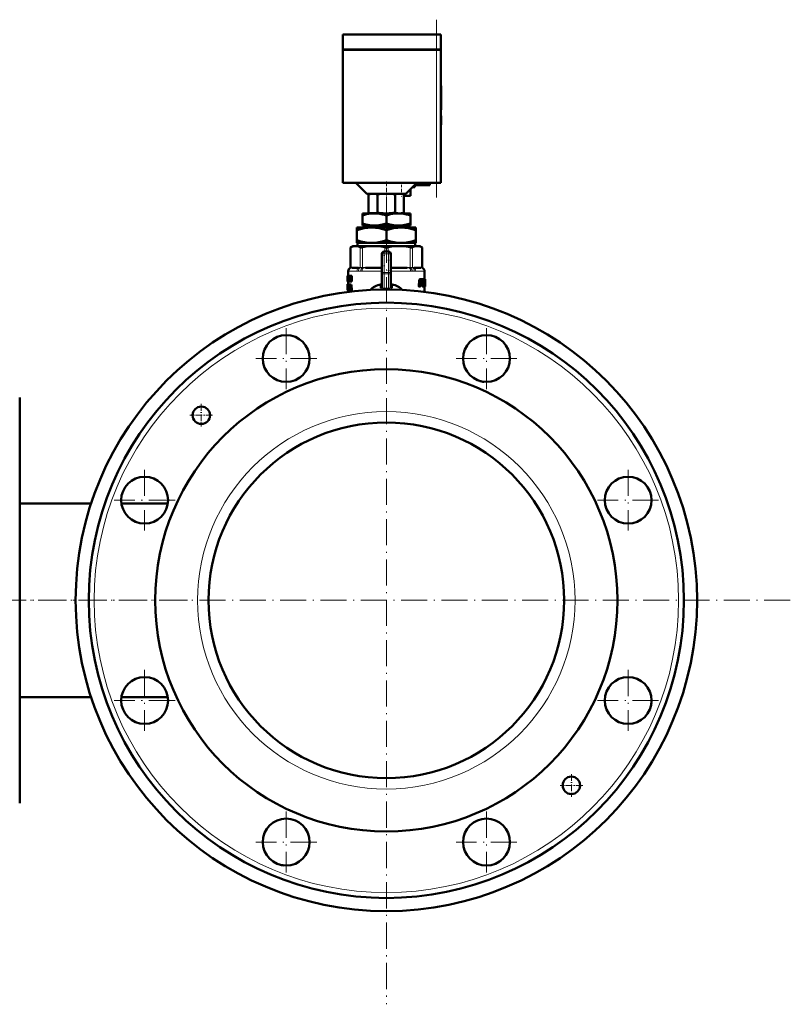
# Model space of a CAD drawing. Extents: x -2065 to 2446, y -2159 to 856.
# Tile 53 of 57: x 2093 to 2446, y -502 to -50. Entities that reach past the tile are written whole.
import ezdxf

# ---------------------------------------------------------------- set-up
doc = ezdxf.new("R2010")
doc.units = 0
doc.linetypes.add('DASHDOT', pattern=[18.5, 12, -3, 0.5, -3])

msp = doc.modelspace()

# ---------------------------------------------------------------- linework, layer by layer
at = {"color": 7, "linetype": 'DASHDOT', "lineweight": 18}
for p, q in [((2283.82, -131.89), (2283.82, -50.29)), ((2260.82, -131.29), (2260.82, -501.79)), ((2214.9, -191.7), (2214.9, -219.65)), ((2306.75, -191.7), (2306.75, -219.65)), ((2228.88, -205.67), (2200.93, -205.67)), ((2320.72, -205.67), (2292.77, -205.67)), ((2149.96, -256.64), (2149.96, -284.59)), ((2371.69, -256.64), (2371.69, -284.59)), ((2163.93, -270.61), (2135.98, -270.61)), ((2385.66, -270.61), (2357.71, -270.61)), ((2169.6, -316.54), (2061.68, -316.54)), ((2446.07, -316.54), (2075.57, -316.54)), ((2149.96, -348.48), (2149.96, -376.43)), ((2371.69, -348.48), (2371.69, -376.43)), ((2163.93, -362.46), (2135.98, -362.46)), ((2385.66, -362.46), (2357.71, -362.46)), ((2214.9, -413.43), (2214.9, -441.38)), ((2306.75, -413.43), (2306.75, -441.38)), ((2228.88, -427.4), (2200.93, -427.4)), ((2320.72, -427.4), (2292.77, -427.4))]:
    msp.add_line(p, q, dxfattribs=at)
at = {"color": 7, "lineweight": 50}
for p, q in [((2240.82, -57.09), (2283.82, -57.09)), ((2240.82, -63.99), (2240.82, -57.09)), ((2285.82, -57.09), (2283.82, -57.09)), ((2285.82, -63.99), (2285.82, -57.09)), ((2240.82, -63.99), (2283.82, -63.99)), ((2240.82, -64.09), (2283.82, -64.09)), ((2240.82, -64.09), (2240.82, -125.09)), ((2240.92, -64.09), (2240.92, -63.99)), ((2285.82, -63.99), (2283.82, -63.99)), ((2283.82, -64.09), (2285.24, -64.09)), ((2285.24, -64.09), (2285.82, -64.09)), ((2285.72, -64.09), (2285.72, -63.99)), ((2285.82, -125.09), (2285.82, -64.09)), ((2285.82, -80.65), (2285.92, -80.65)), ((2285.92, -80.65), (2285.92, -82.17)), ((2285.82, -82.17), (2285.92, -82.17)), ((2285.92, -82.13), (2285.92, -83.12)), ((2285.92, -88.11), (2285.92, -82.17)), ((2285.92, -83.12), (2285.92, -84.12)), ((2285.92, -84.12), (2285.92, -86.12)), ((2285.92, -86.12), (2285.92, -86.76)), ((2285.92, -86.76), (2285.92, -91.69)), ((2285.92, -91.34), (2285.92, -88.11)), ((2285.82, -91.34), (2285.92, -91.34)), ((2285.82, -91.69), (2285.92, -91.69)), ((2285.82, -94.44), (2285.92, -94.44)), ((2285.82, -94.45), (2285.92, -94.45)), ((2285.82, -94.54), (2285.92, -94.54)), ((2285.92, -94.45), (2285.92, -94.44)), ((2285.92, -94.61), (2285.92, -94.45)), ((2285.92, -94.54), (2285.92, -98.42)), ((2285.82, -98.42), (2285.92, -98.42)), ((2285.82, -98.54), (2285.92, -98.54)), ((2285.92, -98.54), (2285.92, -98.42)), ((2240.82, -125.09), (2283.82, -125.09)), ((2251.82, -130.09), (2246.82, -125.09)), ((2274.82, -125.09), (2269.82, -130.09)), ((2280.82, -126.09), (2273.82, -126.09)), ((2273.82, -127.09), (2273.82, -126.09)), ((2280.82, -125.09), (2280.82, -126.09)), ((2285.24, -125.09), (2283.82, -125.09)), ((2285.82, -125.09), (2285.24, -125.09)), ((2251.82, -130.09), (2269.82, -130.09)), ((2253.82, -130.09), (2252.69, -130.39)), ((2252.69, -130.39), (2252.69, -138.79)), ((2256.73, -130.38), (2256.73, -138.8)), ((2264.82, -130.37), (2264.82, -138.81)), ((2267.82, -130.09), (2268.86, -130.36)), ((2268.86, -130.36), (2268.86, -138.82)), ((2271.82, -131.09), (2271.82, -128.09)), ((2272.82, -127.09), (2273.82, -127.09)), ((2268.86, -131.09), (2271.82, -131.09)), ((2249.82, -139.09), (2249.82, -140.07)), ((2255.32, -139.09), (2249.82, -139.09)), ((2253.8, -139.09), (2252.69, -138.79)), ((2253.8, -139.09), (2260.2, -139.09)), ((2266.32, -139.09), (2255.32, -139.09)), ((2261.44, -139.09), (2260.2, -139.09)), ((2261.44, -139.09), (2266.36, -139.09)), ((2271.82, -139.09), (2266.32, -139.09)), ((2267.34, -139.09), (2266.36, -139.09)), ((2267.34, -139.09), (2267.85, -139.09)), ((2267.85, -139.09), (2268.86, -138.82)), ((2271.82, -139.09), (2271.82, -140.07)), ((2249.82, -143.67), (2249.82, -140.07)), ((2249.82, -144.59), (2249.82, -143.67)), ((2260.82, -143.67), (2260.82, -140.07)), ((2271.82, -143.67), (2271.82, -140.07)), ((2271.82, -143.67), (2271.82, -144.59)), ((2247.32, -146.79), (2247.32, -145.59)), ((2254.07, -145.59), (2247.32, -145.59)), ((2247.32, -151.46), (2247.32, -146.79)), ((2253.97, -144.59), (2249.82, -144.59)), ((2250.35, -145.59), (2250.35, -144.59)), ((2253.97, -144.59), (2256.67, -144.59)), ((2267.57, -145.59), (2254.07, -145.59)), ((2264.97, -144.59), (2256.67, -144.59)), ((2260.82, -151.46), (2260.82, -146.79)), ((2264.97, -144.59), (2267.67, -144.59)), ((2274.32, -145.59), (2267.57, -145.59)), ((2271.82, -144.59), (2267.67, -144.59)), ((2271.3, -144.59), (2271.3, -145.59)), ((2274.32, -145.59), (2274.32, -146.79)), ((2274.32, -151.46), (2274.32, -146.79)), ((2247.32, -152.59), (2247.32, -151.46)), ((2252.42, -152.59), (2247.32, -152.59)), ((2247.6, -152.59), (2247.6, -154.09)), ((2252.42, -152.59), (2255.73, -152.59)), ((2265.92, -152.59), (2255.73, -152.59)), ((2265.92, -152.59), (2269.23, -152.59)), ((2274.32, -152.59), (2269.23, -152.59)), ((2274.04, -154.09), (2274.04, -152.59)), ((2274.32, -151.46), (2274.32, -152.59)), ((2245.52, -154.09), (2244.43, -154.72)), ((2244.58, -154.64), (2244.43, -154.72)), ((2244.43, -163.94), (2244.43, -154.72)), ((2245.52, -154.09), (2246.69, -154.09)), ((2246.69, -154.09), (2254.97, -154.09)), ((2254.97, -154.09), (2266.68, -154.09)), ((2258.82, -166.17), (2258.82, -157.59)), ((2259.82, -156.59), (2261.82, -156.59)), ((2262.82, -157.59), (2262.82, -166.17)), ((2266.68, -154.09), (2274.96, -154.09)), ((2274.96, -154.09), (2276.12, -154.09)), ((2276.12, -154.09), (2277.22, -154.72)), ((2277.22, -154.72), (2277.07, -154.64)), ((2277.22, -163.94), (2277.22, -154.72)), ((2243.32, -165.53), (2243.32, -167.7)), ((2248.02, -164.09), (2244.98, -164.09)), ((2258.56, -164.09), (2251.22, -164.09)), ((2258.82, -172.82), (2258.82, -166.17)), ((2262.82, -172.82), (2262.82, -166.17)), ((2270.42, -164.09), (2263.09, -164.09)), ((2276.66, -164.09), (2273.62, -164.09)), ((2278.32, -165.53), (2278.32, -169.24)), ((2243.04, -167.7), (2243.02, -167.83)), ((2243.02, -167.83), (2243.02, -168.91)), ((2243.02, -168.91), (2243.02, -168.96)), ((2243.02, -168.96), (2243.02, -169.03)), ((2243.02, -169.03), (2243.02, -170.09)), ((2243.02, -169.91), (2243.02, -170.09)), ((2243.02, -169.91), (2243.05, -169.91)), ((2243.03, -168.95), (2243.05, -168.95)), ((2243.04, -167.7), (2243.05, -167.7)), ((2243.04, -170.27), (2243.05, -170.27)), ((2243.05, -167.7), (2243.2, -167.7)), ((2243.05, -170.27), (2243.05, -167.7)), ((2243.05, -170.27), (2243.2, -170.27)), ((2243.09, -168.17), (2243.09, -168.74)), ((2243.09, -168.17), (2243.2, -168.17)), ((2243.09, -168.74), (2243.19, -168.74)), ((2243.09, -169.21), (2243.09, -169.8)), ((2243.09, -169.21), (2243.19, -169.21)), ((2243.09, -169.8), (2243.2, -169.8)), ((2243.49, -168.74), (2243.19, -168.74)), ((2243.19, -168.74), (2243.19, -169.21)), ((2243.49, -169.21), (2243.19, -169.21)), ((2243.5, -167.7), (2243.2, -167.7)), ((2243.2, -167.7), (2243.2, -168.17)), ((2243.5, -168.17), (2243.2, -168.17)), ((2243.51, -169.8), (2243.2, -169.8)), ((2243.2, -169.8), (2243.2, -170.27)), ((2243.51, -170.27), (2243.2, -170.27)), ((2243.32, -170.27), (2243.32, -171.64)), ((2243.4, -168.17), (2243.4, -168.74)), ((2243.4, -169.21), (2243.4, -169.8)), ((2243.49, -168.74), (2243.49, -169.21)), ((2243.5, -167.7), (2243.5, -168.17)), ((2243.51, -167.7), (2243.76, -167.7)), ((2243.51, -168.14), (2243.51, -167.7)), ((2243.51, -168.14), (2243.56, -168.14)), ((2243.51, -169.8), (2243.51, -170.27)), ((2243.51, -169.83), (2243.56, -169.83)), ((2243.51, -170.27), (2243.51, -169.83)), ((2243.51, -170.27), (2243.76, -170.27)), ((2243.56, -169.83), (2243.56, -168.14)), ((2243.7, -168.14), (2243.7, -169.83)), ((2243.7, -168.14), (2243.76, -168.14)), ((2243.7, -169.83), (2243.76, -169.83)), ((2243.76, -167.7), (2243.89, -167.7)), ((2243.76, -167.7), (2243.76, -168.14)), ((2243.76, -168.14), (2243.89, -168.14)), ((2243.76, -169.83), (2243.89, -169.83)), ((2243.76, -169.83), (2243.76, -170.27)), ((2243.76, -170.27), (2243.89, -170.27)), ((2243.89, -167.7), (2244.09, -167.7)), ((2243.89, -170.27), (2243.89, -167.7)), ((2243.89, -170.27), (2244.06, -170.27)), ((2244.06, -168.44), (2244.06, -168.44)), ((2244.06, -168.86), (2244.06, -170.27)), ((2244.06, -170.27), (2244.38, -170.27)), ((2244.09, -167.7), (2244.41, -167.7)), ((2244.38, -169.87), (2244.38, -170.27)), ((2244.41, -167.7), (2244.5, -168.09)), ((2244.45, -169.27), (2244.5, -169.48)), ((2244.48, -170.27), (2244.71, -170.27)), ((2244.5, -167.7), (2244.71, -167.7)), ((2244.5, -169.12), (2244.5, -167.7)), ((2244.5, -169.48), (2244.5, -169.48)), ((2244.71, -167.7), (2245.05, -167.7)), ((2244.71, -167.7), (2244.71, -170.27)), ((2244.71, -170.27), (2245.05, -170.27)), ((2245.05, -167.7), (2245.05, -170.27)), ((2275.9, -169.93), (2275.68, -172.37)), ((2275.94, -169.66), (2276.29, -169.66)), ((2276.02, -169.45), (2276.36, -169.45)), ((2276.24, -169.93), (2276.03, -172.37)), ((2276.13, -169.3), (2276.47, -169.3)), ((2276.24, -169.24), (2276.58, -169.24)), ((2276.49, -172.49), (2276.69, -170.16)), ((2276.58, -169.24), (2277.45, -169.24)), ((2276.58, -171.44), (2276.67, -171.44)), ((2276.59, -171.3), (2276.68, -171.3)), ((2276.61, -171.09), (2276.78, -171.09)), ((2276.68, -171.3), (2276.67, -171.44)), ((2276.73, -170), (2276.8, -169.93)), ((2276.79, -171.02), (2276.73, -171.09)), ((2276.78, -171.09), (2277.05, -171.09)), ((2276.79, -171.02), (2277.12, -171.02)), ((2276.8, -169.93), (2277.15, -169.93)), ((2276.82, -169.93), (2276.88, -170)), ((2276.89, -170.16), (2276.83, -170.86)), ((2276.83, -170.86), (2277.16, -170.86)), ((2276.88, -170), (2277.2, -170)), ((2276.89, -170.16), (2277.21, -170.16)), ((2277.12, -171.02), (2277.05, -171.09)), ((2277.15, -169.93), (2277.2, -170)), ((2277.21, -170.16), (2277.16, -170.86)), ((2277.55, -171.09), (2277.63, -169.93)), ((2277.62, -169.24), (2277.56, -169.35)), ((2277.6, -169.46), (2277.86, -169.46)), ((2277.62, -169.24), (2277.93, -169.24)), ((2277.93, -169.24), (2278.51, -169.24)), ((2278.06, -171.55), (2278.03, -172.37)), ((2278.06, -171.53), (2278.06, -171.55)), ((2278.06, -171.55), (2278.36, -171.55)), ((2278.07, -171.32), (2278.2, -171.32)), ((2278.07, -171.38), (2278.36, -171.38)), ((2278.09, -170.98), (2278.15, -170.98)), ((2278.1, -170.84), (2278.15, -170.84)), ((2278.11, -170.56), (2278.39, -170.56)), ((2278.11, -170.63), (2278.21, -170.63)), ((2278.12, -170.4), (2278.41, -170.4)), ((2278.13, -170.16), (2278.41, -170.16)), ((2278.15, -170), (2278.41, -170)), ((2278.15, -170.84), (2278.15, -170.98)), ((2278.19, -169.93), (2278.38, -169.93)), ((2278.2, -171.32), (2278.33, -171.32)), ((2278.21, -170.63), (2278.36, -170.63)), ((2278.32, -169.24), (2278.62, -169.24)), ((2278.32, -169.24), (2278.53, -169.24)), ((2278.33, -171.32), (2278.36, -171.38)), ((2278.36, -171.55), (2278.33, -172.37)), ((2278.38, -169.93), (2278.41, -170)), ((2278.41, -170.16), (2278.41, -170.4)), ((2278.54, -169.3), (2278.51, -169.24)), ((2278.51, -172.49), (2278.53, -171.49)), ((2278.53, -170.92), (2278.54, -170.74)), ((2278.53, -171.2), (2278.53, -171.04)), ((2278.56, -169.46), (2278.62, -169.46)), ((2278.56, -170.45), (2278.57, -169.93)), ((2278.62, -169.24), (2278.62, -169.24)), ((2278.62, -169.24), (2278.62, -172.58)), ((2243.03, -171.66), (2243.02, -171.73)), ((2243.02, -171.73), (2243.02, -172.27)), ((2243.02, -171.73), (2243.07, -171.73)), ((2243.02, -172.27), (2243.04, -172.27)), ((2243.03, -172.89), (2243.02, -173.05)), ((2243.02, -173.05), (2243.02, -173.26)), ((2243.02, -173.05), (2243.07, -173.05)), ((2243.02, -173.26), (2243.02, -173.54)), ((2243.02, -173.26), (2243.1, -173.26)), ((2243.02, -173.54), (2243.02, -173.9)), ((2243.02, -173.54), (2243.13, -173.54)), ((2243.02, -173.9), (2243.03, -174.14)), ((2243.02, -173.9), (2243.04, -173.9)), ((2243.03, -171.66), (2243.09, -171.66)), ((2243.04, -172.66), (2243.03, -172.75)), ((2243.03, -172.75), (2243.03, -172.89)), ((2243.03, -172.75), (2243.05, -172.75)), ((2243.03, -172.89), (2243.05, -172.89)), ((2243.03, -174.14), (2243.04, -174.14)), ((2243.03, -174.27), (2243.05, -174.31)), ((2243.03, -174.27), (2243.06, -174.27)), ((2243.04, -171.64), (2243.32, -171.64)), ((2243.05, -172.63), (2243.04, -172.66)), ((2243.04, -174.16), (2243.04, -173.59)), ((2243.04, -173.59), (2243.13, -173.59)), ((2243.05, -174.31), (2243.09, -174.31)), ((2243.06, -173.78), (2243.12, -173.78)), ((2243.09, -172.17), (2243.08, -172.25)), ((2243.08, -172.25), (2243.08, -172.35)), ((2243.08, -172.25), (2243.19, -172.25)), ((2243.08, -172.35), (2243.08, -172.47)), ((2243.08, -172.35), (2243.38, -172.35)), ((2243.08, -172.47), (2243.09, -172.57)), ((2243.08, -172.47), (2243.39, -172.47)), ((2243.1, -173.25), (2243.08, -173.15)), ((2243.09, -172.17), (2243.17, -172.17)), ((2243.09, -172.57), (2243.11, -172.66)), ((2243.09, -172.57), (2243.39, -172.57)), ((2243.09, -174.31), (2243.39, -174.31)), ((2243.1, -172.11), (2243.14, -172.11)), ((2243.12, -173.34), (2243.1, -173.25)), ((2243.11, -172.66), (2243.13, -172.75)), ((2243.11, -172.66), (2243.39, -172.66)), ((2243.12, -171.64), (2243.42, -171.64)), ((2243.13, -173.45), (2243.12, -173.34)), ((2243.12, -173.78), (2243.13, -173.69)), ((2243.13, -172.75), (2243.16, -172.89)), ((2243.13, -172.75), (2243.39, -172.75)), ((2243.13, -173.69), (2243.13, -173.59)), ((2243.13, -174.27), (2243.43, -174.27)), ((2243.17, -172.19), (2243.15, -172.14)), ((2243.16, -171.66), (2243.46, -171.66)), ((2243.16, -172.89), (2243.39, -172.89)), ((2243.19, -172.27), (2243.17, -172.19)), ((2243.17, -174.14), (2243.35, -174.14)), ((2243.18, -173.05), (2243.39, -173.05)), ((2243.19, -171.73), (2243.19, -172.27)), ((2243.19, -171.73), (2243.35, -171.73)), ((2243.19, -172.27), (2243.39, -172.27)), ((2243.2, -173.26), (2243.39, -173.26)), ((2243.2, -173.9), (2243.35, -173.9)), ((2243.21, -173.54), (2243.39, -173.54)), ((2243.32, -174.31), (2243.32, -175.12)), ((2243.35, -171.68), (2243.57, -171.68)), ((2243.35, -172.13), (2243.35, -171.68)), ((2243.35, -172.13), (2243.39, -172.13)), ((2243.35, -173.81), (2243.39, -173.81)), ((2243.35, -174.26), (2243.35, -173.81)), ((2243.35, -174.26), (2243.57, -174.26)), ((2243.38, -172.27), (2243.38, -172.35)), ((2243.38, -172.35), (2243.39, -172.47)), ((2243.39, -173.81), (2243.39, -172.13)), ((2243.39, -172.47), (2243.39, -172.57)), ((2243.44, -174.26), (2243.43, -174.27)), ((2243.46, -171.66), (2243.47, -171.68)), ((2243.52, -172.13), (2243.52, -173.81)), ((2243.52, -172.13), (2243.57, -172.13)), ((2243.52, -173.81), (2243.57, -173.81)), ((2243.57, -171.68), (2243.88, -171.68)), ((2243.57, -171.68), (2243.57, -172.13)), ((2243.57, -172.13), (2243.88, -172.13)), ((2243.57, -173.81), (2243.88, -173.81)), ((2243.57, -173.81), (2243.57, -174.26)), ((2243.57, -174.26), (2243.83, -174.26)), ((2243.82, -172.13), (2243.82, -173.81)), ((2243.83, -174.26), (2244.02, -174.26)), ((2243.88, -171.68), (2243.88, -172.13)), ((2243.88, -173.81), (2243.88, -173.82)), ((2244.08, -173.69), (2244.02, -174.26)), ((2244.34, -174.26), (2244.02, -174.26)), ((2244.08, -173.69), (2244.4, -173.69)), ((2244.12, -171.68), (2244.36, -171.68)), ((2244.12, -173.24), (2244.21, -172.37)), ((2244.12, -173.24), (2244.35, -173.24)), ((2244.21, -172.37), (2244.25, -172.37)), ((2244.23, -172.14), (2244.24, -172.14)), ((2244.25, -172.37), (2244.35, -173.24)), ((2244.4, -173.69), (2244.34, -174.26)), ((2244.69, -171.68), (2244.36, -171.68)), ((2244.47, -174.26), (2244.4, -173.69)), ((2244.47, -174.26), (2244.72, -174.26)), ((2245.05, -174.26), (2244.72, -174.26)), ((2258.19, -171.65), (2258.24, -171.85)), ((2258.25, -173.29), (2258.24, -171.85)), ((2258.82, -172.11), (2258.82, -172.12)), ((2262.82, -172.11), (2262.82, -172.12)), ((2263.41, -171.85), (2263.37, -171.84)), ((2263.41, -171.85), (2263.39, -173.29)), ((2263.41, -171.85), (2263.46, -171.65)), ((2275.68, -172.37), (2276.03, -172.37)), ((2275.78, -172.7), (2276.13, -172.7)), ((2276.13, -172.7), (2276.39, -172.7)), ((2276.55, -171.78), (2276.77, -171.78)), ((2276.77, -171.78), (2277.26, -171.78)), ((2277.41, -171.66), (2277.36, -172.37)), ((2277.36, -172.37), (2277.67, -172.37)), ((2277.44, -172.7), (2277.75, -172.7)), ((2277.75, -172.7), (2277.94, -172.7)), ((2278.03, -172.37), (2278.33, -172.37)), ((2278.07, -172.7), (2278.38, -172.7)), ((2278.32, -172.7), (2278.32, -175.12)), ((2278.38, -172.7), (2278.48, -172.7)), ((2278.48, -172.7), (2278.6, -172.7)), ((2278.51, -172.37), (2278.58, -172.37)), ((2278.6, -172.7), (2278.62, -172.7)), ((2278.62, -172.7), (2278.62, -172.58)), ((2092.67, -234.92), (2092.67, -223.54)), ((2092.67, -409.54), (2092.67, -234.92)), ((2092.67, -272.09), (2125.43, -272.09)), ((2139.31, -272.09), (2160.61, -272.09)), ((2092.67, -360.99), (2125.43, -360.99)), ((2139.31, -360.99), (2160.61, -360.99))]:
    msp.add_line(p, q, dxfattribs=at)
at = {"color": 7, "lineweight": 18}
for p, q in [((2283.82, -63.99), (2283.82, -57.09)), ((2283.82, -64.09), (2283.82, -63.99)), ((2283.82, -64.09), (2283.82, -125.09)), ((2244.58, -154.64), (2244.58, -163.93)), ((2248.8, -163.93), (2248.8, -154.64)), ((2249.88, -154.64), (2249.88, -163.93)), ((2258.82, -157.59), (2259.82, -157.59)), ((2259.82, -156.59), (2259.82, -157.59)), ((2259.82, -157.59), (2259.82, -166.17)), ((2261.82, -157.59), (2259.82, -157.59)), ((2260.06, -156.59), (2260.06, -154.64)), ((2261.59, -154.64), (2261.59, -156.59)), ((2261.82, -156.59), (2261.82, -157.59)), ((2261.82, -166.17), (2261.82, -157.59)), ((2261.82, -157.59), (2262.82, -157.59)), ((2271.77, -163.93), (2271.77, -154.64)), ((2272.85, -154.64), (2272.85, -163.93)), ((2277.07, -163.93), (2277.07, -154.64)), ((2243.34, -165.56), (2243.32, -165.53)), ((2243.4, -165.59), (2247.32, -165.59)), ((2244.43, -164.12), (2244.3, -164.13)), ((2244.43, -163.94), (2244.56, -163.93)), ((2244.45, -164.12), (2244.43, -164.12)), ((2244.71, -164.1), (2244.45, -164.12)), ((2244.56, -163.93), (2244.58, -163.93)), ((2244.58, -163.93), (2244.87, -163.9)), ((2245.17, -163.89), (2248.21, -163.89)), ((2248.97, -165.56), (2247.95, -165.56)), ((2248.66, -164.12), (2248.34, -164.1)), ((2248.5, -163.9), (2248.8, -163.93)), ((2248.68, -164.12), (2248.66, -164.12)), ((2248.8, -163.93), (2248.82, -163.93)), ((2249.69, -165.59), (2258.82, -165.59)), ((2249.83, -164.12), (2249.77, -164.12)), ((2249.83, -163.93), (2249.88, -163.93)), ((2250.53, -164.1), (2249.83, -164.12)), ((2249.88, -163.93), (2250.59, -163.9)), ((2251.3, -163.89), (2258.63, -163.89)), ((2258.82, -164.09), (2258.56, -164.09)), ((2258.63, -163.89), (2258.82, -163.89)), ((2258.82, -166.17), (2259.82, -166.17)), ((2259.82, -166.17), (2261.82, -166.17)), ((2259.82, -166.17), (2259.82, -166.88)), ((2259.82, -173.37), (2259.82, -166.88)), ((2261.82, -166.88), (2259.82, -166.88)), ((2261.82, -166.17), (2261.82, -166.88)), ((2261.82, -166.17), (2262.82, -166.17)), ((2261.82, -166.88), (2261.82, -173.37)), ((2262.82, -163.89), (2263.01, -163.89)), ((2263.09, -164.09), (2262.82, -164.09)), ((2262.82, -165.59), (2271.96, -165.59)), ((2263.01, -163.89), (2270.34, -163.89)), ((2271.06, -163.9), (2271.77, -163.93)), ((2271.82, -164.12), (2271.12, -164.1)), ((2271.77, -163.93), (2271.82, -163.93)), ((2271.87, -164.12), (2271.82, -164.12)), ((2273.7, -165.56), (2272.68, -165.56)), ((2272.83, -163.93), (2272.85, -163.93)), ((2272.85, -163.93), (2273.14, -163.9)), ((2272.99, -164.12), (2272.96, -164.12)), ((2273.31, -164.1), (2272.99, -164.12)), ((2273.44, -163.89), (2276.48, -163.89)), ((2274.32, -165.59), (2278.24, -165.59)), ((2276.77, -163.9), (2277.07, -163.93)), ((2277.2, -164.12), (2276.93, -164.1)), ((2277.07, -163.93), (2277.09, -163.93)), ((2277.09, -163.93), (2277.22, -163.94)), ((2277.22, -164.12), (2277.2, -164.12)), ((2277.35, -164.13), (2277.22, -164.12)), ((2278.32, -165.53), (2278.31, -165.56)), ((2244.45, -169.27), (2244.5, -169.27)), ((2259.82, -173.37), (2260.82, -173.34)), ((2261.32, -173.35), (2261.82, -173.37))]:
    msp.add_line(p, q, dxfattribs=at)
at = {"color": 7, "linetype": 'DASHDOT', "lineweight": 18, "ltscale": 0.002997}
msp.add_line((2285.81, -86.75), (2285.93, -86.75), dxfattribs=at)
at = {"color": 7, "linetype": 'DASHDOT', "lineweight": 18, "ltscale": 0.159087}
msp.add_line((2260.82, -124.56), (2260.82, -130.92), dxfattribs=at)
at = {"color": 7, "linetype": 'DASHDOT', "lineweight": 18, "ltscale": 0.060014}
msp.add_line((2267.82, -124.89), (2267.82, -127.29), dxfattribs=at)
at = {"color": 7, "linetype": 'DASHDOT', "lineweight": 18, "ltscale": 0.090027}
msp.add_line((2267.82, -127.79), (2267.82, -131.39), dxfattribs=at)
at = {"color": 7, "linetype": 'DASHDOT', "lineweight": 18, "ltscale": 0.036911}
msp.add_line((2260.82, -138.73), (2260.82, -140.2), dxfattribs=at)
at = {"color": 7, "linetype": 'DASHDOT', "lineweight": 18, "ltscale": 0.094163}
msp.add_line((2260.82, -143.35), (2260.82, -147.12), dxfattribs=at)
at = {"color": 7, "linetype": 'DASHDOT', "lineweight": 18, "ltscale": 0.153835}
msp.add_line((2260.82, -157.1), (2260.82, -150.95), dxfattribs=at)
at = {"color": 7, "linetype": 'DASHDOT', "lineweight": 18, "ltscale": 0.059998}
for p, q in [((2259.62, -157.59), (2262.02, -157.59)), ((2259.62, -166.17), (2262.02, -166.17))]:
    msp.add_line(p, q, dxfattribs=at)
at = {"color": 7, "linetype": 'DASHDOT', "lineweight": 18, "ltscale": 0.257574}
msp.add_line((2259.82, -167.03), (2259.82, -156.73), dxfattribs=at)
at = {"color": 7, "linetype": 'DASHDOT', "lineweight": 18, "ltscale": 0.257588}
msp.add_line((2261.82, -156.73), (2261.82, -167.03), dxfattribs=at)
at = {"color": 7, "linetype": 'DASHDOT', "lineweight": 18, "ltscale": 0.26}
msp.add_line((2175.97, -226.48), (2175.97, -236.88), dxfattribs=at)
at = {"color": 7, "linetype": 'DASHDOT', "lineweight": 18, "ltscale": 0.259998}
for p, q in [((2181.17, -231.68), (2170.77, -231.68)), ((2350.88, -401.39), (2340.48, -401.39))]:
    msp.add_line(p, q, dxfattribs=at)
at = {"color": 7, "linetype": 'DASHDOT', "lineweight": 18, "ltscale": 0.260001}
msp.add_line((2345.68, -396.19), (2345.68, -406.59), dxfattribs=at)
at = {"color": 7, "lineweight": 50}
for points in [[(2256.73, -130.38), (2255.65, -130.16), (2254.72, -130.1), (2253.78, -130.17), (2252.69, -130.39)], [(2260.82, -130.09), (2259.32, -130.13), (2257.67, -130.27), (2256.73, -130.38)], [(2264.82, -130.37), (2263.08, -130.18), (2261.55, -130.1), (2260.82, -130.09)], [(2255.32, -139.09), (2254.4, -139.12), (2253.47, -139.21), (2252.62, -139.34), (2251.77, -139.52), (2250.79, -139.77), (2249.82, -140.07)], [(2252.69, -138.79), (2253.78, -139.02), (2254.72, -139.08), (2255.65, -139.02), (2256.73, -138.8)], [(2260.82, -140.07), (2259.92, -139.79), (2259.01, -139.55), (2257.8, -139.3), (2256.57, -139.14), (2255.32, -139.09)], [(2266.32, -139.09), (2265.4, -139.12), (2264.47, -139.21), (2263.62, -139.34), (2262.77, -139.52), (2261.79, -139.77), (2260.82, -140.07)], [(2271.82, -140.07), (2270.92, -139.79), (2270.01, -139.55), (2268.8, -139.3), (2267.57, -139.14), (2266.32, -139.09)], [(2249.82, -143.67), (2251.47, -144.15), (2252.3, -144.34), (2253.14, -144.49), (2253.97, -144.59)], [(2256.67, -144.59), (2257.52, -144.48), (2258.36, -144.34), (2259.6, -144.04), (2260.82, -143.67)], [(2260.82, -143.67), (2262.47, -144.15), (2263.3, -144.34), (2264.14, -144.49), (2264.97, -144.59)], [(2267.67, -144.59), (2268.52, -144.48), (2269.36, -144.34), (2270.6, -144.04), (2271.82, -143.67)], [(2254.07, -145.59), (2253.22, -145.61), (2252.36, -145.67), (2250.66, -145.91), (2248.98, -146.3), (2247.32, -146.79)], [(2260.82, -146.79), (2259.16, -146.29), (2257.48, -145.91), (2255.79, -145.67), (2254.93, -145.61), (2254.07, -145.59)], [(2267.57, -145.59), (2266.72, -145.61), (2265.86, -145.67), (2264.16, -145.91), (2262.48, -146.3), (2260.82, -146.79)], [(2274.32, -146.79), (2272.66, -146.29), (2270.98, -145.91), (2269.29, -145.67), (2268.43, -145.61), (2267.57, -145.59)], [(2247.32, -151.46), (2249.17, -152.01), (2250.85, -152.37), (2252.42, -152.59)], [(2255.73, -152.59), (2257.3, -152.37), (2258.97, -152.01), (2260.82, -151.46)], [(2260.82, -151.46), (2262.67, -152.01), (2264.35, -152.37), (2265.92, -152.59)], [(2269.23, -152.59), (2270.8, -152.37), (2272.47, -152.01), (2274.32, -151.46)], [(2246.69, -154.09), (2246.05, -154.14), (2245.42, -154.29), (2245, -154.45), (2244.58, -154.64)], [(2248.8, -154.64), (2248.06, -154.33), (2247.37, -154.15), (2246.69, -154.09)], [(2249.88, -154.64), (2249.34, -154.72), (2248.94, -154.69), (2248.8, -154.64)], [(2254.97, -154.09), (2253.25, -154.15), (2251.48, -154.35), (2249.88, -154.64)], [(2260.06, -154.64), (2258.29, -154.33), (2256.61, -154.15), (2254.97, -154.09)], [(2266.68, -154.09), (2264.96, -154.15), (2263.19, -154.35), (2261.59, -154.64)], [(2271.77, -154.64), (2270, -154.33), (2268.32, -154.15), (2266.68, -154.09)], [(2272.85, -154.64), (2272.71, -154.69), (2272.52, -154.72), (2272.05, -154.69), (2271.77, -154.64)], [(2274.96, -154.09), (2274.25, -154.15), (2273.51, -154.35), (2272.85, -154.64)], [(2277.07, -154.64), (2276.37, -154.34), (2275.66, -154.15), (2274.96, -154.09)], [(2243.02, -170.09), (2243.03, -170.23), (2243.04, -170.27)], [(2276.67, -171.44), (2276.68, -171.62), (2276.7, -171.7), (2276.73, -171.75), (2276.77, -171.78)], [(2276.78, -171.09), (2276.71, -171.15), (2276.68, -171.3)], [(2277.93, -169.24), (2277.89, -169.3), (2277.86, -169.46)], [(2278.13, -170.15), (2278.15, -170), (2278.19, -169.93)], [(2278.21, -170.63), (2278.17, -170.69), (2278.15, -170.84)], [(2278.15, -170.98), (2278.17, -171.25), (2278.18, -171.3), (2278.2, -171.32)], [(2278.39, -170.56), (2278.38, -170.6), (2278.37, -170.62), (2278.36, -170.63)], [(2243.06, -173.78), (2243.08, -173.83), (2243.09, -173.85)], [(2243.08, -171.68), (2243.1, -171.65), (2243.12, -171.64)], [(2258.24, -171.85), (2258.48, -171.81), (2258.61, -171.83), (2258.71, -171.88), (2258.79, -171.99), (2258.82, -172.11)], [(2258.25, -173.29), (2258.43, -173.25), (2258.59, -173.18), (2258.72, -173.07), (2258.8, -172.95), (2258.82, -172.82)], [(2263.39, -173.29), (2263.22, -173.25), (2263.06, -173.18), (2262.93, -173.07), (2262.85, -172.95), (2262.82, -172.82)], [(2275.68, -172.37), (2275.69, -172.54), (2275.72, -172.65), (2275.74, -172.68), (2275.78, -172.7)], [(2276.03, -172.37), (2276.04, -172.54), (2276.07, -172.65), (2276.09, -172.68), (2276.13, -172.7)], [(2276.39, -172.7), (2276.46, -172.63), (2276.49, -172.49)], [(2277.36, -172.37), (2277.36, -172.51), (2277.4, -172.66), (2277.41, -172.69), (2277.44, -172.7)], [(2277.67, -172.37), (2277.68, -172.51), (2277.71, -172.66), (2277.73, -172.69), (2277.75, -172.7)], [(2277.94, -172.7), (2277.98, -172.64), (2278.01, -172.49)], [(2278.03, -172.37), (2278.04, -172.64), (2278.07, -172.7)], [(2278.33, -172.37), (2278.33, -172.46), (2278.35, -172.66), (2278.37, -172.69), (2278.38, -172.7)], [(2278.48, -172.7), (2278.51, -172.53), (2278.51, -172.49)], [(2278.58, -172.37), (2278.59, -172.67), (2278.6, -172.69), (2278.6, -172.7)]]:
    msp.add_lwpolyline(points, dxfattribs=at)
at = {"color": 7, "lineweight": 18}
for points in [[(2248.82, -163.93), (2249.33, -163.94), (2249.83, -163.93)], [(2271.82, -163.93), (2272.52, -163.94), (2272.83, -163.93)], [(2258.67, -174.05), (2258.47, -173.86), (2258.33, -173.63), (2258.25, -173.29)], [(2263.39, -173.29), (2263.36, -173.51), (2263.28, -173.71), (2263.15, -173.9), (2262.97, -174.05)]]:
    msp.add_lwpolyline(points, dxfattribs=at)
at = {"color": 7, "lineweight": 50}
for centre, radius in [((2260.82, -316.54), 142.5), ((2260.82, -316.54), 136.5), ((2214.9, -205.67), 10.75), ((2306.75, -205.67), 10.75), ((2260.82, -316.54), 106), ((2175.97, -231.68), 4), ((2260.82, -316.54), 81.55), ((2149.96, -270.61), 10.75), ((2371.69, -270.61), 10.75), ((2149.96, -362.46), 10.75), ((2371.69, -362.46), 10.75), ((2345.68, -401.39), 4), ((2214.9, -427.4), 10.75), ((2306.75, -427.4), 10.75)]:
    msp.add_circle(centre, radius, dxfattribs=at)
at = {"color": 7, "lineweight": 18}
for radius in [134, 86.55]:
    msp.add_circle((2260.82, -316.54), radius, dxfattribs=at)
at = {"color": 7, "lineweight": 50}
for centre, radius, start, end in [((2267.01, -138.17), 8.1, 93.8646, 105.7504), ((2266.69, -138.13), 8.07, 74.3961, 86.1527), ((2261.07, -107.91), 31.19, 262.0055, 268.4072), ((2260.59, -108.11), 30.99, 271.5777, 277.8431), ((2267.04, -130.88), 8.24, 254.3235, 265.2431), ((2266.66, -130.91), 8.2, 274.7406, 285.5314), ((2259.82, -157.59), 1, 90, 180), ((2260.81, -150.99), 3.73, 258.3238, 270.1707), ((2260.83, -150.99), 3.73, 269.8321, 281.6725), ((2261.82, -157.59), 1, 0, 90), ((2244.82, -165.53), 1.5, 110.5177, 180), ((2244.23, -163.94), 0.2, 290.5165, 359.9999), ((2277.42, -163.94), 0.2, 180.0001, 249.4835), ((2276.82, -165.53), 1.5, 359.9834, 69.4823), ((2183.46, -168.97), 59.58, 0.0165, 1.0927), ((2187.51, -168.93), 55.53, 358.9821, 359.9746), ((2230.74, -168.79), 13.33, 359.7204, 1.5136), ((2248.47, -167.66), 4.48, 190.0104, 192.7994), ((2295.87, -156.62), 52.95, 192.0714, 193.8139), ((2295.39, -157.54), 52.48, 192.226, 194.0417), ((2251.86, -169.19), 7.36, 179.4536, 182.2095), ((2260.89, -182.91), 11.58, 100.2895, 103.4877), ((2260.75, -182.91), 11.58, 76.512, 79.7106), ((2277.43, -170.05), 1.54, 165.5109, 175.6995), ((2277.07, -169.96), 1.17, 154.2079, 165.6194), ((2276.53, -169.7), 0.571, 135.6429, 154.0272), ((2276.25, -169.41), 0.163, 93.6909, 138.2675), ((2277.83, -170.05), 1.59, 165.9006, 175.7281), ((2277.44, -169.95), 1.19, 154.7161, 165.9308), ((2276.88, -169.69), 0.572, 136.3208, 154.5448), ((2276.59, -169.4), 0.158, 93.9134, 139.1034), ((2277.19, -170.2), 0.507, 156.3492, 175.5227), ((2276.3, -170.82), 0.531, 337.5997, 355.9584), ((2276.46, -170.11), 0.434, 352.6684, 14.6166), ((2276.63, -170.82), 0.532, 337.6203, 355.9573), ((2276.78, -170.11), 0.434, 352.6684, 14.6166), ((2277.44, -169.35), 0.107, 28.887, 85.6361), ((2276.26, -171.1), 1.28, 338.1164, 348.3983), ((2275.68, -170.97), 1.88, 347.9871, 356.3113), ((2277.15, -169.55), 0.462, 12.8652, 32.9613), ((2276.41, -169.74), 1.23, 3.537, 13.8801), ((2275.57, -169.8), 2.06, 356.2323, 3.7222), ((1762.89, -137.45), 515.97, 356.1195, 356.4432), ((1848.17, -147.91), 430.53, 356.7272, 357.0393), ((2277.48, -171.49), 0.888, 356.4864, 7.0833), ((2277.32, -170.37), 1.09, 349.7197, 358.4317), ((2277.46, -170.11), 0.955, 356.6451, 6.5567), ((2279.23, -170.99), 0.702, 174.3847, 184.2446), ((2272.61, -171.35), 5.93, 358.6427, 1.4527), ((2277.45, -169.51), 1.1, 3.3767, 11.1055), ((2272.18, -170.32), 6.38, 356.2144, 358.8262), ((2274.49, -169.73), 4.08, 0.8723, 3.9467), ((2270.86, -169.8), 7.7, 358.9898, 0.9957), ((1951, -167.21), 327.62, 359.0986, 359.6074), ((2281.85, -169.43), 3.23, 176.7474, 180.536), ((2243.05, -171.65), 0.0248, 125.531, 190.0323), ((2244.19, -174.13), 1.16, 180.1643, 186.6208), ((2255.53, -172.37), 12.49, 178.5631, 180.1555), ((2253.61, -172.45), 10.57, 179.7427, 182.127), ((2244.79, -173.52), 1.75, 182.2701, 188.7385), ((2243.55, -174.13), 0.506, 183.4115, 195.8529), ((2246.9, -172.14), 3.85, 175.2413, 178.8012), ((2245.31, -172.78), 2.26, 181.5448, 189.4062), ((2243.75, -171.86), 0.687, 164.8283, 176.5088), ((2243.11, -174.27), 0.0432, 186.0627, 252.1001), ((2243.34, -172.19), 0.248, 160.8825, 173.4865), ((2243.08, -173.83), 0.0258, 289.8212, 350.8077), ((2243.07, -174.25), 0.0592, 289.816, 345.1357), ((2243.13, -172.12), 0.0244, 106.4853, 170.0826), ((2242.84, -173.74), 0.283, 340.5543, 352.0053), ((2243.11, -171.69), 0.0529, 31.7651, 83.5666), ((2243.12, -172.12), 0.0251, 33.1999, 78.8476), ((2241.36, -173.58), 1.77, 359.7531, 4.1264), ((2242.63, -174.05), 0.548, 336.9994, 351.2589), ((2243.02, -172.19), 0.149, 21.8787, 36.5135), ((2242.92, -171.82), 0.287, 17.5379, 34.226), ((2240.89, -173.34), 2.31, 7.0684, 11.2147), ((2241.01, -173.76), 2.19, 349.9853, 356.2651), ((2240.15, -173.42), 3.06, 2.9639, 6.9168), ((2238.08, -173.52), 5.13, 359.805, 2.8778), ((2238.26, -173.57), 4.95, 356.1295, 0.3342), ((2243.37, -174.25), 0.059, 289.7611, 345.1868), ((2243.41, -171.69), 0.053, 31.7591, 83.5615), ((2399.07, -190.49), 156.09, 173.0783, 174.0305), ((2241.47, -172.06), 2.77, 353.6796, 358.3431), ((2247.37, -172.05), 3.13, 181.6147, 185.8624), ((2414.78, -149.45), 171.86, 187.4325, 188.3), ((2410.47, -149.62), 167.24, 187.5802, 188.472), ((2260.82, -182.59), 11.25, 103.5334, 132.0781), ((2249.53, -174.44), 10.35, 2.2351, 5.964), ((2272.12, -174.44), 10.35, 174.036, 177.7649), ((2263.15, -172.12), 0.322, 156.4258, 178.4255), ((2263.11, -172.11), 0.287, 126.1882, 155.079), ((2263.16, -172.19), 0.38, 96.3363, 125.445), ((2260.82, -182.59), 11.25, 47.9216, 76.4663), ((2277.25, -171.64), 0.137, 274.5225, 323.8495), ((2276.95, -171.38), 0.537, 320.2641, 338.6513), ((2214.9, -205.67), 10.75, 298.6431, 308.8521), ((2306.75, -205.67), 10.75, 253.6456, 263.8521), ((2260.82, -316.54), 81.55, 207.6021, 208.6481), ((2371.69, -362.46), 10.75, 343.6434, 353.8521), ((2260.82, -316.54), 142.5, 331.3517, 332.3979), ((2214.9, -427.4), 10.75, 253.6456, 263.8521), ((2306.75, -427.4), 10.75, 298.6431, 308.8521)]:
    msp.add_arc(centre, radius, start, end, dxfattribs=at)
at = {"color": 7, "lineweight": 18}
for centre, radius, start, end in [((2244.84, -165.57), 1.5, 105.9772, 179.784), ((2243.39, -165.51), 0.073, 220.243, 277.8347), ((2244.36, -163.94), 0.196, 289.2011, 2.0769), ((2244.38, -163.94), 0.195, 288.8448, 2.6072), ((2244.68, -163.91), 0.192, 279.6889, 3.0559), ((2244.97, -167.05), 2.96, 89.7465, 95.0069), ((2245.16, -167.02), 3.13, 89.7592, 95.1871), ((2247.34, -158.44), 7.15, 269.8403, 274.8785), ((2248.04, -168.11), 4.02, 85.7024, 90.1944), ((2248.22, -167.02), 3.13, 84.8129, 90.2408), ((2248.3, -163.9), 0.199, 279.7602, 1.0432), ((2248.59, -163.93), 0.202, 288.6376, 0.5069), ((2249.2, -142.13), 21.99, 268.6539, 271.4886), ((2248.62, -163.93), 0.202, 289.9883, 0.854), ((2249.65, -156.64), 8.94, 265.6487, 270.2682), ((2251.19, -183.74), 19.65, 89.9051, 91.9429), ((2251.27, -182.07), 18.18, 89.8986, 92.1508), ((2270.38, -182.07), 18.18, 87.8492, 90.1014), ((2270.45, -183.74), 19.65, 88.0571, 90.0949), ((2272.44, -142.12), 22, 268.5123, 271.3456), ((2272, -156.65), 8.93, 269.7295, 274.3536), ((2273.03, -163.93), 0.202, 179.146, 250.0117), ((2273.05, -163.93), 0.202, 179.4931, 251.3624), ((2273.43, -167.02), 3.13, 89.7592, 95.1871), ((2273.34, -163.9), 0.199, 178.9568, 260.2398), ((2273.61, -168.11), 4.02, 89.8056, 94.2976), ((2274.3, -158.43), 7.16, 265.1242, 270.157), ((2276.49, -167.02), 3.13, 84.8129, 90.2408), ((2276.67, -167.05), 2.96, 84.9931, 90.2535), ((2276.97, -163.91), 0.192, 176.9441, 260.3111), ((2277.26, -163.94), 0.195, 177.3928, 251.1552), ((2277.28, -163.94), 0.196, 177.9231, 250.7989), ((2276.81, -165.57), 1.5, 0.216, 74.0228), ((2278.25, -165.51), 0.0729, 262.143, 319.7781), ((2260.82, -182.59), 11.04, 103.5334, 130.7509), ((2259.3, -172.82), 0.472, 179.4074, 212.8002), ((2259.36, -172.76), 0.563, 214.2454, 243.5991), ((2259.51, -172.5), 0.858, 242.6509, 253.4953), ((2259.59, -172.23), 1.15, 253.3736, 262.1989), ((2259.65, -171.73), 1.64, 262.413, 275.9389), ((2260.76, -187.99), 14.65, 87.7959, 89.7516), ((2261.99, -171.74), 1.64, 264.0327, 277.6176), ((2262.05, -172.23), 1.15, 277.7999, 286.6272), ((2262.14, -172.5), 0.858, 286.5016, 297.3521), ((2262.28, -172.76), 0.563, 296.4023, 325.7524), ((2262.35, -172.82), 0.472, 327.2015, 0.5923), ((2263.18, -172.39), 0.588, 71.5745, 96.1847), ((2260.82, -182.59), 11.04, 49.2488, 76.4664)]:
    msp.add_arc(centre, radius, start, end, dxfattribs=at)
for centre, major_axis, ratio, start_param, end_param in [((2244.9, -165.59), (0, -1.5), 0.995414, 3.264935, 4.712389), ((2244.98, -163.89), (0, 0.2), 0.92388, 3.141593, 4.712389), ((2248.48, -165.59), (0, -1.5), 0.771505, 3.264935, 4.712389), ((2249.05, -165.56), (0.14, -1.49), 0.734075, 3.351169, 4.642046), ((2248.02, -163.89), (0, 0.2), 0.92388, 3.141593, 4.712389), ((2249.98, -165.56), (-0.13, -1.49), 0.675962, 3.481187, 4.772063), ((2250.64, -165.59), (0, -1.5), 0.636223, 3.264935, 4.712389), ((2249.74, -163.93), (0.007, -0.2), 0.408466, 0.272287, 1.557437), ((2249.8, -163.93), (0.008, -0.2), 0.382405, 0.255495, 1.554996), ((2250.51, -163.9), (0.008, -0.2), 0.382432, 0.102908, 1.555785), ((2251.22, -163.89), (0, 0.2), 0.382683, 3.141593, 4.712389), ((2258.56, -163.89), (0, 0.2), 0.382683, 3.141593, 4.712389), ((2259.82, -166.17), (-1, 0), 0.707107, 0, 1.570796), ((2261.82, -166.17), (-1, 0), 0.707107, 1.570796, 3.141593), ((2263.09, -163.89), (0, 0.2), 0.382683, 1.570796, 3.141593), ((2270.42, -163.89), (0, 0.2), 0.382683, 1.570796, 3.141593), ((2271.14, -163.9), (-0.008, -0.2), 0.382432, 4.727401, 6.180277), ((2271, -165.59), (0, 1.5), 0.636223, 4.712389, 6.159843), ((2271.84, -163.93), (-0.008, -0.2), 0.382405, 4.728189, 6.02769), ((2271.9, -163.93), (-0.007, -0.2), 0.408466, 4.725748, 6.010898), ((2271.66, -165.56), (0.13, -1.49), 0.675962, 1.511122, 2.801999), ((2272.59, -165.56), (-0.14, -1.49), 0.734075, 1.64114, 2.932016), ((2273.17, -165.59), (0, 1.5), 0.771505, 4.712389, 6.159843), ((2273.62, -163.89), (0, -0.2), 0.92388, 4.712389, 6.283185), ((2276.66, -163.89), (0, -0.2), 0.92388, 4.712389, 6.283185), ((2276.75, -165.59), (0, 1.5), 0.995414, 4.712389, 6.159843)]:
    msp.add_ellipse(centre, major_axis=major_axis, ratio=ratio, start_param=start_param, end_param=end_param, dxfattribs=at)

doc.saveas('drawing.dxf')
